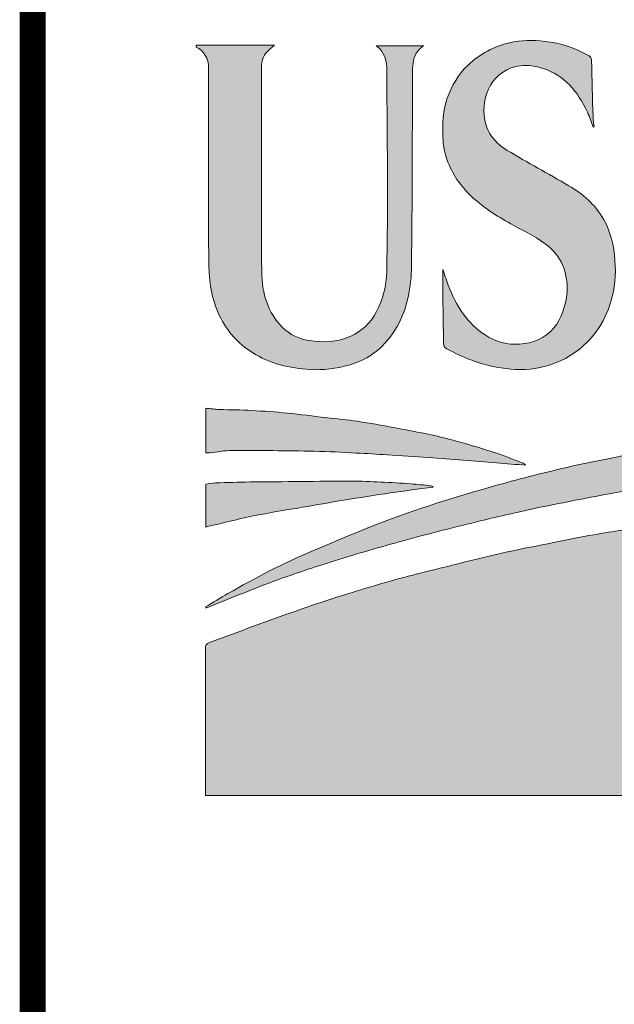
# Paper-space layout 'C6.0 DETAILS' of a CAD drawing. Header units: feet. Extents: x -24 to 101, y -3 to 30.
# Tile 24 of 29: x 37.98 to 38.897, y 27.471 to 28.99. Entities that reach past the tile are written whole.
import ezdxf
from ezdxf.enums import TextEntityAlignment as Align

# ---------------------------------------------------------------- set-up
doc = ezdxf.new("R2010")
doc.units = ezdxf.units.FT
doc.header["$MEASUREMENT"] = 0
for name, color, linetype in [('G-BRDR', 7, 'Continuous'), ('G-BRDR-LINE-ST04', 64, 'Continuous'), ('G-BRDR-TEXT-ST01', 64, 'Continuous'), ('G-TEXT-ST02', 2, 'Continuous')]:
    doc.layers.add(name, color=color, linetype=linetype)
doc.styles.add('Arial Narrow Tlblk', font='ARIALN.TTF')
doc.styles.get("Standard").update_dxf_attribs({"font": 'arial.ttf'})

# ---------------------------------------------------------------- blocks, each defined once
blk = doc.blocks.new('USDA')
at = {"lineweight": 0}
h = blk.add_hatch(color=256, dxfattribs=at)
edge = h.paths.add_edge_path()
edge.add_spline(control_points=[(-0.0144, 1.1575), (0.0253, 1.1575), (0.065, 1.1575), (0.1062, 1.1575), (0.1016, 1.1533), (0.0979, 1.1503), (0.0947, 1.1469), (0.089, 1.1406), (0.0863, 1.1331), (0.0863, 1.1236), (0.0865, 1.0183), (0.0859, 0.913), (0.0867, 0.8077), (0.087, 0.7748), (0.0962, 0.7445), (0.1188, 0.7222), (0.1304, 0.7108), (0.1443, 0.7043), (0.1593, 0.702), (0.1812, 0.6986), (0.2029, 0.6989), (0.224, 0.7086), (0.2409, 0.7163), (0.2545, 0.7284), (0.2639, 0.7465), (0.2737, 0.7654), (0.2792, 0.786), (0.2795, 0.8081), (0.2802, 0.8493), (0.2808, 0.8904), (0.2807, 0.9315), (0.2806, 0.9932), (0.2798, 1.0548), (0.2797, 1.1165), (0.2797, 1.1332), (0.2765, 1.1473), (0.263, 1.1567), (0.2872, 1.1567), (0.3114, 1.1567), (0.3368, 1.1567), (0.3341, 1.1546), (0.332, 1.1532), (0.3302, 1.1514), (0.322, 1.1437), (0.3198, 1.133), (0.3192, 1.1215), (0.319, 1.1171), (0.3192, 1.1126), (0.3192, 1.1082), (0.3188, 1.0111), (0.3189, 0.9141), (0.3177, 0.817), (0.3174, 0.7842), (0.3114, 0.7522), (0.2956, 0.7238), (0.2779, 0.6919), (0.2525, 0.673), (0.2213, 0.6641), (0.2016, 0.6584), (0.1816, 0.656), (0.1614, 0.6572), (0.13, 0.6591), (0.0995, 0.6658), (0.0716, 0.6838), (0.0506, 0.6973), (0.0335, 0.7155), (0.0218, 0.7401), (0.0126, 0.7594), (0.0075, 0.78), (0.006, 0.8019), (0.0053, 0.8127), (0.0049, 0.8236), (0.0049, 0.8344), (0.0048, 0.9304), (0.0048, 1.0264), (0.0048, 1.1224), (0.0048, 1.1367), (-0.0025, 1.149), (-0.0144, 1.1547), (-0.0144, 1.1557), (-0.0144, 1.1566), (-0.0144, 1.1575)], knot_values=[0, 0, 0, 0, 1, 1, 1, 2, 2, 2, 3, 3, 3, 4, 4, 4, 5, 5, 5, 6, 6, 6, 7, 7, 7, 8, 8, 8, 9, 9, 9, 10, 10, 10, 11, 11, 11, 12, 12, 12, 13, 13, 13, 14, 14, 14, 15, 15, 15, 16, 16, 16, 17, 17, 17, 18, 18, 18, 19, 19, 19, 20, 20, 20, 21, 21, 21, 22, 22, 22, 23, 23, 23, 24, 24, 24, 25, 25, 25, 26, 26, 26, 27, 27, 27, 27], degree=3, periodic=0)
h = blk.add_hatch(color=256, dxfattribs=at)
edge = h.paths.add_edge_path()
edge.add_spline(control_points=[(0.5977, 1.0312), (0.5948, 1.0388), (0.5925, 1.0468), (0.5891, 1.0541), (0.5739, 1.0869), (0.5524, 1.1116), (0.5209, 1.1215), (0.4973, 1.129), (0.4735, 1.129), (0.4525, 1.1113), (0.4384, 1.0994), (0.431, 1.0825), (0.4296, 1.0622), (0.4273, 1.0297), (0.4427, 1.0091), (0.4653, 0.9953), (0.4965, 0.9762), (0.5287, 0.9593), (0.5602, 0.9408), (0.5813, 0.9283), (0.6004, 0.9125), (0.6138, 0.8891), (0.6248, 0.8699), (0.6296, 0.8484), (0.6314, 0.8254), (0.6332, 0.8035), (0.6312, 0.7825), (0.6252, 0.7619), (0.6152, 0.7277), (0.5958, 0.7024), (0.5697, 0.6835), (0.5507, 0.6698), (0.5298, 0.6623), (0.508, 0.6587), (0.4881, 0.6554), (0.4683, 0.6574), (0.4484, 0.661), (0.4216, 0.6658), (0.3965, 0.6761), (0.372, 0.689), (0.368, 0.6912), (0.3672, 0.6939), (0.3671, 0.6986), (0.3669, 0.7211), (0.3663, 0.7436), (0.366, 0.7661), (0.3658, 0.7818), (0.366, 0.7976), (0.366, 0.8116), (0.3683, 0.8047), (0.3711, 0.7958), (0.3744, 0.7871), (0.3866, 0.7548), (0.4043, 0.7281), (0.4312, 0.7105), (0.4478, 0.6997), (0.4656, 0.6949), (0.4844, 0.6963), (0.5045, 0.6979), (0.5231, 0.7045), (0.5375, 0.722), (0.549, 0.736), (0.5546, 0.7531), (0.557, 0.7722), (0.5589, 0.7869), (0.5567, 0.8004), (0.5525, 0.8138), (0.5482, 0.8274), (0.54, 0.8373), (0.5303, 0.8458), (0.5134, 0.8606), (0.4937, 0.8693), (0.4747, 0.8797), (0.4528, 0.8918), (0.4313, 0.9049), (0.4119, 0.9226), (0.3957, 0.9375), (0.3826, 0.955), (0.3739, 0.9769), (0.369, 0.9893), (0.3665, 1.0024), (0.366, 1.016), (0.3654, 1.0363), (0.366, 1.0564), (0.3728, 1.0756), (0.3799, 1.0955), (0.3899, 1.1124), (0.4043, 1.1262), (0.4233, 1.1446), (0.4452, 1.1556), (0.469, 1.1614), (0.4869, 1.1657), (0.5052, 1.1655), (0.5235, 1.1633), (0.5473, 1.1604), (0.5701, 1.1538), (0.5914, 1.1409), (0.5943, 1.1392), (0.5952, 1.1374), (0.5953, 1.1337), (0.5959, 1.1048), (0.5967, 1.0758), (0.5977, 1.0469), (0.5978, 1.0417), (0.5986, 1.0365), (0.5992, 1.0314), (0.5987, 1.0313), (0.5982, 1.0312), (0.5977, 1.0312)], knot_values=[0, 0, 0, 0, 1, 1, 1, 2, 2, 2, 3, 3, 3, 4, 4, 4, 5, 5, 5, 6, 6, 6, 7, 7, 7, 8, 8, 8, 9, 9, 9, 10, 10, 10, 11, 11, 11, 12, 12, 12, 13, 13, 13, 14, 14, 14, 15, 15, 15, 16, 16, 16, 17, 17, 17, 18, 18, 18, 19, 19, 19, 20, 20, 20, 21, 21, 21, 22, 22, 22, 23, 23, 23, 24, 24, 24, 25, 25, 25, 26, 26, 26, 27, 27, 27, 28, 28, 28, 29, 29, 29, 30, 30, 30, 31, 31, 31, 32, 32, 32, 33, 33, 33, 34, 34, 34, 35, 35, 35, 36, 36, 36, 36], degree=3, periodic=0)
h = blk.add_hatch(color=256, dxfattribs=at)
edge = h.paths.add_edge_path()
edge.add_spline(control_points=[(0.0001, 0.2911), (0.0116, 0.2979), (0.0229, 0.3051), (0.0346, 0.3116), (0.0765, 0.3353), (0.1188, 0.3579), (0.1627, 0.3763), (0.1961, 0.3904), (0.2294, 0.4048), (0.2631, 0.418), (0.3248, 0.4422), (0.3877, 0.4613), (0.4509, 0.4791), (0.4875, 0.4895), (0.5245, 0.4985), (0.5614, 0.5072), (0.5887, 0.5136), (0.6162, 0.5186), (0.6436, 0.5243), (0.6615, 0.528), (0.6794, 0.5319), (0.6974, 0.5353), (0.7148, 0.5385), (0.7324, 0.5409), (0.7498, 0.5438), (0.7656, 0.5465), (0.7812, 0.5496), (0.797, 0.552), (0.8114, 0.5543), (0.8259, 0.5558), (0.8404, 0.5578), (0.856, 0.56), (0.8716, 0.5626), (0.8872, 0.5647), (0.9005, 0.5664), (0.9139, 0.5675), (0.9273, 0.569), (0.942, 0.5707), (0.9566, 0.5728), (0.9713, 0.5745), (0.9823, 0.5757), (0.9934, 0.5763), (1.0044, 0.5774), (1.0225, 0.5791), (1.0406, 0.5811), (1.0587, 0.5829), (1.0648, 0.5835), (1.0709, 0.584), (1.0771, 0.5843), (1.0935, 0.5853), (1.1099, 0.5862), (1.1264, 0.5872), (1.1504, 0.5885), (1.1743, 0.59), (1.1983, 0.5913), (1.2179, 0.5924), (1.2376, 0.5934), (1.2572, 0.5941), (1.2759, 0.5948), (1.2947, 0.5954), (1.3134, 0.5955), (1.3545, 0.5957), (1.3956, 0.5956), (1.4371, 0.5956), (1.4371, 0.5728), (1.4371, 0.549), (1.4371, 0.5239), (1.4299, 0.5243), (1.4227, 0.5248), (1.4154, 0.5253), (1.4136, 0.5254), (1.4118, 0.5256), (1.4101, 0.5256), (1.3465, 0.5256), (1.2829, 0.5257), (1.2193, 0.5256), (1.2035, 0.5255), (1.1878, 0.5248), (1.1721, 0.5242), (1.1612, 0.5238), (1.1503, 0.5234), (1.1393, 0.5228), (1.1205, 0.5219), (1.1016, 0.5211), (1.0828, 0.52), (1.0688, 0.5192), (1.0547, 0.5182), (1.0407, 0.5172), (1.0219, 0.5159), (1.0031, 0.5145), (0.9844, 0.513), (0.9688, 0.5118), (0.9532, 0.5103), (0.9377, 0.5088), (0.9192, 0.5071), (0.9007, 0.5053), (0.8822, 0.5032), (0.8626, 0.5011), (0.843, 0.4988), (0.8234, 0.4962), (0.8043, 0.4937), (0.7852, 0.4906), (0.7661, 0.488), (0.7485, 0.4855), (0.7309, 0.4835), (0.7133, 0.4808), (0.6976, 0.4784), (0.6819, 0.4753), (0.6662, 0.4727), (0.6518, 0.4702), (0.6374, 0.4681), (0.623, 0.4655), (0.6039, 0.462), (0.5847, 0.4583), (0.5656, 0.4545), (0.5467, 0.4508), (0.5277, 0.4473), (0.5089, 0.4431), (0.4785, 0.4364), (0.4481, 0.4297), (0.4179, 0.4222), (0.3782, 0.4124), (0.3385, 0.4023), (0.2989, 0.3914), (0.2632, 0.3816), (0.2276, 0.371), (0.1921, 0.3599), (0.1622, 0.3505), (0.1323, 0.3405), (0.1028, 0.3296), (0.0689, 0.317), (0.0355, 0.303), (0.0019, 0.2897), (0.0015, 0.2896), (0.0011, 0.2897), (0.0007, 0.2898), (0.0005, 0.2902), (0.0003, 0.2906), (0.0001, 0.2911)], knot_values=[0, 0, 0, 0, 1, 1, 1, 2, 2, 2, 3, 3, 3, 4, 4, 4, 5, 5, 5, 6, 6, 6, 7, 7, 7, 8, 8, 8, 9, 9, 9, 10, 10, 10, 11, 11, 11, 12, 12, 12, 13, 13, 13, 14, 14, 14, 15, 15, 15, 16, 16, 16, 17, 17, 17, 18, 18, 18, 19, 19, 19, 20, 20, 20, 21, 21, 21, 22, 22, 22, 23, 23, 23, 24, 24, 24, 25, 25, 25, 26, 26, 26, 27, 27, 27, 28, 28, 28, 29, 29, 29, 30, 30, 30, 31, 31, 31, 32, 32, 32, 33, 33, 33, 34, 34, 34, 35, 35, 35, 36, 36, 36, 37, 37, 37, 38, 38, 38, 39, 39, 39, 40, 40, 40, 41, 41, 41, 42, 42, 42, 43, 43, 43, 44, 44, 44, 45, 45, 45, 46, 46, 46, 46], degree=3, periodic=0)
h = blk.add_hatch(color=256, dxfattribs=at)
edge = h.paths.add_edge_path()
edge.add_spline(control_points=[(0.0003, 0.5285), (0.0003, 0.5517), (0.0003, 0.5739), (0.0003, 0.5974), (0.0076, 0.5967), (0.0147, 0.5959), (0.0217, 0.5956), (0.0382, 0.595), (0.0548, 0.5949), (0.0713, 0.594), (0.0896, 0.593), (0.108, 0.5917), (0.1263, 0.5899), (0.1462, 0.5879), (0.1659, 0.5853), (0.1858, 0.583), (0.202, 0.5811), (0.2183, 0.5797), (0.2346, 0.5773), (0.2532, 0.5745), (0.2719, 0.5712), (0.2904, 0.5676), (0.3161, 0.5627), (0.3419, 0.5582), (0.3674, 0.5519), (0.393, 0.5456), (0.4183, 0.5378), (0.4435, 0.5298), (0.4588, 0.525), (0.4737, 0.5187), (0.4887, 0.5131), (0.4905, 0.5124), (0.4922, 0.5114), (0.4937, 0.5096), (0.4788, 0.5108), (0.4639, 0.5119), (0.449, 0.5131), (0.4318, 0.5144), (0.4146, 0.5159), (0.3975, 0.5173), (0.3795, 0.5187), (0.3616, 0.5202), (0.3436, 0.5214), (0.3224, 0.5229), (0.3013, 0.5243), (0.2801, 0.5256), (0.2643, 0.5266), (0.2484, 0.5276), (0.2326, 0.5284), (0.211, 0.5295), (0.1893, 0.5307), (0.1677, 0.5311), (0.1254, 0.5319), (0.083, 0.5325), (0.0407, 0.5324), (0.0294, 0.5324), (0.018, 0.5298), (0.0066, 0.5285), (0.0047, 0.5283), (0.0027, 0.5285), (0.0003, 0.5285)], knot_values=[0, 0, 0, 0, 1, 1, 1, 2, 2, 2, 3, 3, 3, 4, 4, 4, 5, 5, 5, 6, 6, 6, 7, 7, 7, 8, 8, 8, 9, 9, 9, 10, 10, 10, 11, 11, 11, 12, 12, 12, 13, 13, 13, 14, 14, 14, 15, 15, 15, 16, 16, 16, 17, 17, 17, 18, 18, 18, 19, 19, 19, 20, 20, 20, 20], degree=3, periodic=0)
h = blk.add_hatch(color=256, dxfattribs=at)
edge = h.paths.add_edge_path()
edge.add_spline(control_points=[(0, 0), (0, 0.0752), (0.0001, 0.1505), (-0.0001, 0.2258), (-0.0002, 0.2317), (0.0015, 0.2346), (0.006, 0.2362), (0.059, 0.2554), (0.1117, 0.2753), (0.1649, 0.2935), (0.2046, 0.3071), (0.2447, 0.3193), (0.2849, 0.3307), (0.3219, 0.3412), (0.3593, 0.3499), (0.3965, 0.3593), (0.4195, 0.365), (0.4424, 0.3708), (0.4655, 0.3758), (0.4891, 0.381), (0.5129, 0.3853), (0.5367, 0.3901), (0.5574, 0.3942), (0.578, 0.3986), (0.5987, 0.4024), (0.6136, 0.4052), (0.6286, 0.4071), (0.6436, 0.4096), (0.6562, 0.4118), (0.6688, 0.4144), (0.6814, 0.4164), (0.695, 0.4186), (0.7087, 0.4202), (0.7224, 0.4222), (0.7372, 0.4244), (0.752, 0.427), (0.7668, 0.429), (0.7789, 0.4307), (0.7911, 0.4318), (0.8032, 0.4334), (0.8163, 0.4351), (0.8294, 0.4371), (0.8425, 0.4388), (0.8515, 0.44), (0.8606, 0.4408), (0.8696, 0.4418), (0.8859, 0.4436), (0.9022, 0.4455), (0.9185, 0.4473), (0.9291, 0.4484), (0.9397, 0.4492), (0.9504, 0.4501), (0.9703, 0.452), (0.9901, 0.4539), (1.01, 0.4557), (1.0159, 0.4562), (1.0219, 0.4568), (1.0278, 0.4571), (1.0444, 0.4581), (1.0611, 0.459), (1.0777, 0.4599), (1.0936, 0.4609), (1.1094, 0.4619), (1.1252, 0.4627), (1.1429, 0.4637), (1.1605, 0.4648), (1.1782, 0.4655), (1.2046, 0.4666), (1.2311, 0.4675), (1.2575, 0.4683), (1.2754, 0.4689), (1.2934, 0.4693), (1.3113, 0.4697), (1.3374, 0.4702), (1.3635, 0.4708), (1.3896, 0.4711), (1.4053, 0.4713), (1.421, 0.4711), (1.4376, 0.4711), (1.4376, 0.3129), (1.4376, 0.1565), (1.4376, 0), (0.9584, 0), (0.4792, 0), (0, 0)], knot_values=[0, 0, 0, 0, 1, 1, 1, 2, 2, 2, 3, 3, 3, 4, 4, 4, 5, 5, 5, 6, 6, 6, 7, 7, 7, 8, 8, 8, 9, 9, 9, 10, 10, 10, 11, 11, 11, 12, 12, 12, 13, 13, 13, 14, 14, 14, 15, 15, 15, 16, 16, 16, 17, 17, 17, 18, 18, 18, 19, 19, 19, 20, 20, 20, 21, 21, 21, 22, 22, 22, 23, 23, 23, 24, 24, 24, 25, 25, 25, 26, 26, 26, 27, 27, 27, 28, 28, 28, 28], degree=3, periodic=0)
h = blk.add_hatch(color=256, dxfattribs=at)
edge = h.paths.add_edge_path()
edge.add_spline(control_points=[(0.3513, 0.4759), (0.3282, 0.4728), (0.3067, 0.47), (0.2853, 0.4669), (0.2613, 0.4633), (0.2374, 0.4596), (0.2135, 0.4557), (0.1921, 0.4522), (0.1708, 0.4483), (0.1495, 0.4446), (0.125, 0.4404), (0.1005, 0.4367), (0.0762, 0.4318), (0.0509, 0.4266), (0.0257, 0.4201), (0.0004, 0.4142), (0.0004, 0.4352), (0.0004, 0.4577), (0.0004, 0.4802), (0.0055, 0.4809), (0.0105, 0.482), (0.0156, 0.4822), (0.0333, 0.4829), (0.051, 0.4835), (0.0687, 0.4837), (0.1208, 0.4842), (0.1729, 0.4848), (0.225, 0.485), (0.2401, 0.4851), (0.2552, 0.4843), (0.2703, 0.4836), (0.2858, 0.4829), (0.3012, 0.4819), (0.3166, 0.4809), (0.3269, 0.4801), (0.3371, 0.479), (0.3473, 0.478), (0.3482, 0.4779), (0.349, 0.4772), (0.3513, 0.4759)], knot_values=[0, 0, 0, 0, 1, 1, 1, 2, 2, 2, 3, 3, 3, 4, 4, 4, 5, 5, 5, 6, 6, 6, 7, 7, 7, 8, 8, 8, 9, 9, 9, 10, 10, 10, 11, 11, 11, 12, 12, 12, 13, 13, 13, 13], degree=3, periodic=0)
for points, knots in [([(-0.0144, 1.1575), (0.0253, 1.1575), (0.065, 1.1575), (0.1062, 1.1575), (0.1016, 1.1533), (0.0979, 1.1503), (0.0947, 1.1469), (0.089, 1.1406), (0.0863, 1.1331), (0.0863, 1.1236), (0.0865, 1.0183), (0.0859, 0.913), (0.0867, 0.8077), (0.087, 0.7748), (0.0962, 0.7445), (0.1188, 0.7222), (0.1304, 0.7108), (0.1443, 0.7043), (0.1593, 0.702), (0.1812, 0.6986), (0.2029, 0.6989), (0.224, 0.7086), (0.2409, 0.7163), (0.2545, 0.7284), (0.2639, 0.7465), (0.2737, 0.7654), (0.2792, 0.786), (0.2795, 0.8081), (0.2802, 0.8493), (0.2808, 0.8904), (0.2807, 0.9315), (0.2806, 0.9932), (0.2798, 1.0548), (0.2797, 1.1165), (0.2797, 1.1332), (0.2765, 1.1473), (0.263, 1.1567), (0.2872, 1.1567), (0.3114, 1.1567), (0.3368, 1.1567), (0.3341, 1.1546), (0.332, 1.1532), (0.3302, 1.1514), (0.322, 1.1437), (0.3198, 1.133), (0.3192, 1.1215), (0.319, 1.1171), (0.3192, 1.1126), (0.3192, 1.1082), (0.3188, 1.0111), (0.3189, 0.9141), (0.3177, 0.817), (0.3174, 0.7842), (0.3114, 0.7522), (0.2956, 0.7238), (0.2779, 0.6919), (0.2525, 0.673), (0.2213, 0.6641), (0.2016, 0.6584), (0.1816, 0.656), (0.1614, 0.6572), (0.13, 0.6591), (0.0995, 0.6658), (0.0716, 0.6838), (0.0506, 0.6973), (0.0335, 0.7155), (0.0218, 0.7401), (0.0126, 0.7594), (0.0075, 0.78), (0.006, 0.8019), (0.0053, 0.8127), (0.0049, 0.8236), (0.0049, 0.8344), (0.0048, 0.9304), (0.0048, 1.0264), (0.0048, 1.1224), (0.0048, 1.1367), (-0.0025, 1.149), (-0.0144, 1.1547), (-0.0144, 1.1557), (-0.0144, 1.1566), (-0.0144, 1.1575)], [0, 0, 0, 0, 1, 1, 1, 2, 2, 2, 3, 3, 3, 4, 4, 4, 5, 5, 5, 6, 6, 6, 7, 7, 7, 8, 8, 8, 9, 9, 9, 10, 10, 10, 11, 11, 11, 12, 12, 12, 13, 13, 13, 14, 14, 14, 15, 15, 15, 16, 16, 16, 17, 17, 17, 18, 18, 18, 19, 19, 19, 20, 20, 20, 21, 21, 21, 22, 22, 22, 23, 23, 23, 24, 24, 24, 25, 25, 25, 26, 26, 26, 27, 27, 27, 27]), ([(0.5977, 1.0312), (0.5982, 1.0312), (0.5987, 1.0313), (0.5992, 1.0314), (0.5986, 1.0365), (0.5978, 1.0417), (0.5977, 1.0469), (0.5967, 1.0758), (0.5959, 1.1048), (0.5953, 1.1337), (0.5952, 1.1374), (0.5943, 1.1392), (0.5914, 1.1409), (0.5701, 1.1538), (0.5473, 1.1604), (0.5235, 1.1633), (0.5052, 1.1655), (0.4869, 1.1657), (0.469, 1.1614), (0.4452, 1.1556), (0.4233, 1.1446), (0.4043, 1.1262), (0.3899, 1.1124), (0.3799, 1.0955), (0.3728, 1.0756), (0.366, 1.0564), (0.3654, 1.0363), (0.366, 1.016), (0.3665, 1.0024), (0.369, 0.9893), (0.3739, 0.9769), (0.3826, 0.955), (0.3957, 0.9375), (0.4119, 0.9226), (0.4313, 0.9049), (0.4528, 0.8918), (0.4747, 0.8797), (0.4937, 0.8693), (0.5134, 0.8606), (0.5303, 0.8458), (0.54, 0.8373), (0.5482, 0.8274), (0.5525, 0.8138), (0.5567, 0.8004), (0.5589, 0.7869), (0.557, 0.7722), (0.5546, 0.7531), (0.549, 0.736), (0.5375, 0.722), (0.5231, 0.7045), (0.5045, 0.6979), (0.4844, 0.6963), (0.4656, 0.6949), (0.4478, 0.6997), (0.4312, 0.7105), (0.4043, 0.7281), (0.3866, 0.7548), (0.3744, 0.7871), (0.3711, 0.7958), (0.3683, 0.8047), (0.366, 0.8116), (0.366, 0.7976), (0.3658, 0.7818), (0.366, 0.7661), (0.3663, 0.7436), (0.3669, 0.7211), (0.3671, 0.6986), (0.3672, 0.6939), (0.368, 0.6912), (0.372, 0.689), (0.3965, 0.6761), (0.4216, 0.6658), (0.4484, 0.661), (0.4683, 0.6574), (0.4881, 0.6554), (0.508, 0.6587), (0.5298, 0.6623), (0.5507, 0.6698), (0.5697, 0.6835), (0.5958, 0.7024), (0.6152, 0.7277), (0.6252, 0.7619), (0.6312, 0.7825), (0.6332, 0.8035), (0.6314, 0.8254), (0.6296, 0.8484), (0.6248, 0.8699), (0.6138, 0.8891), (0.6004, 0.9125), (0.5813, 0.9283), (0.5602, 0.9408), (0.5287, 0.9593), (0.4965, 0.9762), (0.4653, 0.9953), (0.4427, 1.0091), (0.4273, 1.0297), (0.4296, 1.0622), (0.431, 1.0825), (0.4384, 1.0994), (0.4525, 1.1113), (0.4735, 1.129), (0.4973, 1.129), (0.5209, 1.1215), (0.5524, 1.1116), (0.5739, 1.0869), (0.5891, 1.0541), (0.5925, 1.0468), (0.5948, 1.0388), (0.5977, 1.0312)], [0, 0, 0, 0, 1, 1, 1, 2, 2, 2, 3, 3, 3, 4, 4, 4, 5, 5, 5, 6, 6, 6, 7, 7, 7, 8, 8, 8, 9, 9, 9, 10, 10, 10, 11, 11, 11, 12, 12, 12, 13, 13, 13, 14, 14, 14, 15, 15, 15, 16, 16, 16, 17, 17, 17, 18, 18, 18, 19, 19, 19, 20, 20, 20, 21, 21, 21, 22, 22, 22, 23, 23, 23, 24, 24, 24, 25, 25, 25, 26, 26, 26, 27, 27, 27, 28, 28, 28, 29, 29, 29, 30, 30, 30, 31, 31, 31, 32, 32, 32, 33, 33, 33, 34, 34, 34, 35, 35, 35, 36, 36, 36, 36]), ([(0.5977, 1.0312), (0.5948, 1.0388), (0.5925, 1.0468), (0.5891, 1.0541), (0.5739, 1.0869), (0.5524, 1.1116), (0.5209, 1.1215), (0.4973, 1.129), (0.4735, 1.129), (0.4525, 1.1113), (0.4384, 1.0994), (0.431, 1.0825), (0.4296, 1.0622), (0.4273, 1.0297), (0.4427, 1.0091), (0.4653, 0.9953), (0.4965, 0.9762), (0.5287, 0.9593), (0.5602, 0.9408), (0.5813, 0.9283), (0.6004, 0.9125), (0.6138, 0.8891), (0.6248, 0.8699), (0.6296, 0.8484), (0.6314, 0.8254), (0.6332, 0.8035), (0.6312, 0.7825), (0.6252, 0.7619), (0.6152, 0.7277), (0.5958, 0.7024), (0.5697, 0.6835), (0.5507, 0.6698), (0.5298, 0.6623), (0.508, 0.6587), (0.4881, 0.6554), (0.4683, 0.6574), (0.4484, 0.661), (0.4216, 0.6658), (0.3965, 0.6761), (0.372, 0.689), (0.368, 0.6912), (0.3672, 0.6939), (0.3671, 0.6986), (0.3669, 0.7211), (0.3663, 0.7436), (0.366, 0.7661), (0.3658, 0.7818), (0.366, 0.7976), (0.366, 0.8116), (0.3683, 0.8047), (0.3711, 0.7958), (0.3744, 0.7871), (0.3866, 0.7548), (0.4043, 0.7281), (0.4312, 0.7105), (0.4478, 0.6997), (0.4656, 0.6949), (0.4844, 0.6963), (0.5045, 0.6979), (0.5231, 0.7045), (0.5375, 0.722), (0.549, 0.736), (0.5546, 0.7531), (0.557, 0.7722), (0.5589, 0.7869), (0.5567, 0.8004), (0.5525, 0.8138), (0.5482, 0.8274), (0.54, 0.8373), (0.5303, 0.8458), (0.5134, 0.8606), (0.4937, 0.8693), (0.4747, 0.8797), (0.4528, 0.8918), (0.4313, 0.9049), (0.4119, 0.9226), (0.3957, 0.9375), (0.3826, 0.955), (0.3739, 0.9769), (0.369, 0.9893), (0.3665, 1.0024), (0.366, 1.016), (0.3654, 1.0363), (0.366, 1.0564), (0.3728, 1.0756), (0.3799, 1.0955), (0.3899, 1.1124), (0.4043, 1.1262), (0.4233, 1.1446), (0.4452, 1.1556), (0.469, 1.1614), (0.4869, 1.1657), (0.5052, 1.1655), (0.5235, 1.1633), (0.5473, 1.1604), (0.5701, 1.1538), (0.5914, 1.1409), (0.5943, 1.1392), (0.5952, 1.1374), (0.5953, 1.1337), (0.5959, 1.1048), (0.5967, 1.0758), (0.5977, 1.0469), (0.5978, 1.0417), (0.5986, 1.0365), (0.5992, 1.0314), (0.5987, 1.0313), (0.5982, 1.0312), (0.5977, 1.0312)], [0, 0, 0, 0, 1, 1, 1, 2, 2, 2, 3, 3, 3, 4, 4, 4, 5, 5, 5, 6, 6, 6, 7, 7, 7, 8, 8, 8, 9, 9, 9, 10, 10, 10, 11, 11, 11, 12, 12, 12, 13, 13, 13, 14, 14, 14, 15, 15, 15, 16, 16, 16, 17, 17, 17, 18, 18, 18, 19, 19, 19, 20, 20, 20, 21, 21, 21, 22, 22, 22, 23, 23, 23, 24, 24, 24, 25, 25, 25, 26, 26, 26, 27, 27, 27, 28, 28, 28, 29, 29, 29, 30, 30, 30, 31, 31, 31, 32, 32, 32, 33, 33, 33, 34, 34, 34, 35, 35, 35, 36, 36, 36, 36]), ([(0.0001, 0.2911), (0.0003, 0.2906), (0.0005, 0.2902), (0.0007, 0.2898), (0.0011, 0.2897), (0.0015, 0.2896), (0.0019, 0.2897), (0.0355, 0.303), (0.0689, 0.317), (0.1028, 0.3296), (0.1323, 0.3405), (0.1622, 0.3505), (0.1921, 0.3599), (0.2276, 0.371), (0.2632, 0.3816), (0.2989, 0.3914), (0.3385, 0.4023), (0.3782, 0.4124), (0.4179, 0.4222), (0.4481, 0.4297), (0.4785, 0.4364), (0.5089, 0.4431), (0.5277, 0.4473), (0.5467, 0.4508), (0.5656, 0.4545), (0.5847, 0.4583), (0.6039, 0.462), (0.623, 0.4655), (0.6374, 0.4681), (0.6518, 0.4702), (0.6662, 0.4727), (0.6819, 0.4753), (0.6976, 0.4784), (0.7133, 0.4808), (0.7309, 0.4835), (0.7485, 0.4855), (0.7661, 0.488), (0.7852, 0.4906), (0.8043, 0.4937), (0.8234, 0.4962), (0.843, 0.4988), (0.8626, 0.5011), (0.8822, 0.5032), (0.9007, 0.5053), (0.9192, 0.5071), (0.9377, 0.5088), (0.9532, 0.5103), (0.9688, 0.5118), (0.9844, 0.513), (1.0031, 0.5145), (1.0219, 0.5159), (1.0407, 0.5172), (1.0547, 0.5182), (1.0688, 0.5192), (1.0828, 0.52), (1.1016, 0.5211), (1.1205, 0.5219), (1.1393, 0.5228), (1.1503, 0.5234), (1.1612, 0.5238), (1.1721, 0.5242), (1.1878, 0.5248), (1.2035, 0.5255), (1.2193, 0.5256), (1.2829, 0.5257), (1.3465, 0.5256), (1.4101, 0.5256), (1.4118, 0.5256), (1.4136, 0.5254), (1.4154, 0.5253), (1.4227, 0.5248), (1.4299, 0.5243), (1.4371, 0.5239), (1.4371, 0.549), (1.4371, 0.5728), (1.4371, 0.5956), (1.3956, 0.5956), (1.3545, 0.5957), (1.3134, 0.5955), (1.2947, 0.5954), (1.2759, 0.5948), (1.2572, 0.5941), (1.2376, 0.5934), (1.2179, 0.5924), (1.1983, 0.5913), (1.1743, 0.59), (1.1504, 0.5885), (1.1264, 0.5872), (1.1099, 0.5862), (1.0935, 0.5853), (1.0771, 0.5843), (1.0709, 0.584), (1.0648, 0.5835), (1.0587, 0.5829), (1.0406, 0.5811), (1.0225, 0.5791), (1.0044, 0.5774), (0.9934, 0.5763), (0.9823, 0.5757), (0.9713, 0.5745), (0.9566, 0.5728), (0.942, 0.5707), (0.9273, 0.569), (0.9139, 0.5675), (0.9005, 0.5664), (0.8872, 0.5647), (0.8716, 0.5626), (0.856, 0.56), (0.8404, 0.5578), (0.8259, 0.5558), (0.8114, 0.5543), (0.797, 0.552), (0.7812, 0.5496), (0.7656, 0.5465), (0.7498, 0.5438), (0.7324, 0.5409), (0.7148, 0.5385), (0.6974, 0.5353), (0.6794, 0.5319), (0.6615, 0.528), (0.6436, 0.5243), (0.6162, 0.5186), (0.5887, 0.5136), (0.5614, 0.5072), (0.5245, 0.4985), (0.4875, 0.4895), (0.4509, 0.4791), (0.3877, 0.4613), (0.3248, 0.4422), (0.2631, 0.418), (0.2294, 0.4048), (0.1961, 0.3904), (0.1627, 0.3763), (0.1188, 0.3579), (0.0765, 0.3353), (0.0346, 0.3116), (0.0229, 0.3051), (0.0116, 0.2979), (0.0001, 0.2911)], [0, 0, 0, 0, 1, 1, 1, 2, 2, 2, 3, 3, 3, 4, 4, 4, 5, 5, 5, 6, 6, 6, 7, 7, 7, 8, 8, 8, 9, 9, 9, 10, 10, 10, 11, 11, 11, 12, 12, 12, 13, 13, 13, 14, 14, 14, 15, 15, 15, 16, 16, 16, 17, 17, 17, 18, 18, 18, 19, 19, 19, 20, 20, 20, 21, 21, 21, 22, 22, 22, 23, 23, 23, 24, 24, 24, 25, 25, 25, 26, 26, 26, 27, 27, 27, 28, 28, 28, 29, 29, 29, 30, 30, 30, 31, 31, 31, 32, 32, 32, 33, 33, 33, 34, 34, 34, 35, 35, 35, 36, 36, 36, 37, 37, 37, 38, 38, 38, 39, 39, 39, 40, 40, 40, 41, 41, 41, 42, 42, 42, 43, 43, 43, 44, 44, 44, 45, 45, 45, 46, 46, 46, 46]), ([(0.0001, 0.2911), (0.0116, 0.2979), (0.0229, 0.3051), (0.0346, 0.3116), (0.0765, 0.3353), (0.1188, 0.3579), (0.1627, 0.3763), (0.1961, 0.3904), (0.2294, 0.4048), (0.2631, 0.418), (0.3248, 0.4422), (0.3877, 0.4613), (0.4509, 0.4791), (0.4875, 0.4895), (0.5245, 0.4985), (0.5614, 0.5072), (0.5887, 0.5136), (0.6162, 0.5186), (0.6436, 0.5243), (0.6615, 0.528), (0.6794, 0.5319), (0.6974, 0.5353), (0.7148, 0.5385), (0.7324, 0.5409), (0.7498, 0.5438), (0.7656, 0.5465), (0.7812, 0.5496), (0.797, 0.552), (0.8114, 0.5543), (0.8259, 0.5558), (0.8404, 0.5578), (0.856, 0.56), (0.8716, 0.5626), (0.8872, 0.5647), (0.9005, 0.5664), (0.9139, 0.5675), (0.9273, 0.569), (0.942, 0.5707), (0.9566, 0.5728), (0.9713, 0.5745), (0.9823, 0.5757), (0.9934, 0.5763), (1.0044, 0.5774), (1.0225, 0.5791), (1.0406, 0.5811), (1.0587, 0.5829), (1.0648, 0.5835), (1.0709, 0.584), (1.0771, 0.5843), (1.0935, 0.5853), (1.1099, 0.5862), (1.1264, 0.5872), (1.1504, 0.5885), (1.1743, 0.59), (1.1983, 0.5913), (1.2179, 0.5924), (1.2376, 0.5934), (1.2572, 0.5941), (1.2759, 0.5948), (1.2947, 0.5954), (1.3134, 0.5955), (1.3545, 0.5957), (1.3956, 0.5956), (1.4371, 0.5956), (1.4371, 0.5728), (1.4371, 0.549), (1.4371, 0.5239), (1.4299, 0.5243), (1.4227, 0.5248), (1.4154, 0.5253), (1.4136, 0.5254), (1.4118, 0.5256), (1.4101, 0.5256), (1.3465, 0.5256), (1.2829, 0.5257), (1.2193, 0.5256), (1.2035, 0.5255), (1.1878, 0.5248), (1.1721, 0.5242), (1.1612, 0.5238), (1.1503, 0.5234), (1.1393, 0.5228), (1.1205, 0.5219), (1.1016, 0.5211), (1.0828, 0.52), (1.0688, 0.5192), (1.0547, 0.5182), (1.0407, 0.5172), (1.0219, 0.5159), (1.0031, 0.5145), (0.9844, 0.513), (0.9688, 0.5118), (0.9532, 0.5103), (0.9377, 0.5088), (0.9192, 0.5071), (0.9007, 0.5053), (0.8822, 0.5032), (0.8626, 0.5011), (0.843, 0.4988), (0.8234, 0.4962), (0.8043, 0.4937), (0.7852, 0.4906), (0.7661, 0.488), (0.7485, 0.4855), (0.7309, 0.4835), (0.7133, 0.4808), (0.6976, 0.4784), (0.6819, 0.4753), (0.6662, 0.4727), (0.6518, 0.4702), (0.6374, 0.4681), (0.623, 0.4655), (0.6039, 0.462), (0.5847, 0.4583), (0.5656, 0.4545), (0.5467, 0.4508), (0.5277, 0.4473), (0.5089, 0.4431), (0.4785, 0.4364), (0.4481, 0.4297), (0.4179, 0.4222), (0.3782, 0.4124), (0.3385, 0.4023), (0.2989, 0.3914), (0.2632, 0.3816), (0.2276, 0.371), (0.1921, 0.3599), (0.1622, 0.3505), (0.1323, 0.3405), (0.1028, 0.3296), (0.0689, 0.317), (0.0355, 0.303), (0.0019, 0.2897), (0.0015, 0.2896), (0.0011, 0.2897), (0.0007, 0.2898), (0.0005, 0.2902), (0.0003, 0.2906), (0.0001, 0.2911)], [0, 0, 0, 0, 1, 1, 1, 2, 2, 2, 3, 3, 3, 4, 4, 4, 5, 5, 5, 6, 6, 6, 7, 7, 7, 8, 8, 8, 9, 9, 9, 10, 10, 10, 11, 11, 11, 12, 12, 12, 13, 13, 13, 14, 14, 14, 15, 15, 15, 16, 16, 16, 17, 17, 17, 18, 18, 18, 19, 19, 19, 20, 20, 20, 21, 21, 21, 22, 22, 22, 23, 23, 23, 24, 24, 24, 25, 25, 25, 26, 26, 26, 27, 27, 27, 28, 28, 28, 29, 29, 29, 30, 30, 30, 31, 31, 31, 32, 32, 32, 33, 33, 33, 34, 34, 34, 35, 35, 35, 36, 36, 36, 37, 37, 37, 38, 38, 38, 39, 39, 39, 40, 40, 40, 41, 41, 41, 42, 42, 42, 43, 43, 43, 44, 44, 44, 45, 45, 45, 46, 46, 46, 46]), ([(0.0003, 0.5285), (0.0027, 0.5285), (0.0047, 0.5283), (0.0066, 0.5285), (0.018, 0.5298), (0.0294, 0.5324), (0.0407, 0.5324), (0.083, 0.5325), (0.1254, 0.5319), (0.1677, 0.5311), (0.1893, 0.5307), (0.211, 0.5295), (0.2326, 0.5284), (0.2484, 0.5276), (0.2643, 0.5266), (0.2801, 0.5256), (0.3013, 0.5243), (0.3224, 0.5229), (0.3436, 0.5214), (0.3616, 0.5202), (0.3795, 0.5187), (0.3975, 0.5173), (0.4146, 0.5159), (0.4318, 0.5144), (0.449, 0.5131), (0.4639, 0.5119), (0.4788, 0.5108), (0.4937, 0.5096), (0.4922, 0.5114), (0.4905, 0.5124), (0.4887, 0.5131), (0.4737, 0.5187), (0.4588, 0.525), (0.4435, 0.5298), (0.4183, 0.5378), (0.393, 0.5456), (0.3674, 0.5519), (0.3419, 0.5582), (0.3161, 0.5627), (0.2904, 0.5676), (0.2719, 0.5712), (0.2532, 0.5745), (0.2346, 0.5773), (0.2183, 0.5797), (0.202, 0.5811), (0.1858, 0.583), (0.1659, 0.5853), (0.1462, 0.5879), (0.1263, 0.5899), (0.108, 0.5917), (0.0896, 0.593), (0.0713, 0.594), (0.0548, 0.5949), (0.0382, 0.595), (0.0217, 0.5956), (0.0147, 0.5959), (0.0076, 0.5967), (0.0003, 0.5974), (0.0003, 0.5739), (0.0003, 0.5517), (0.0003, 0.5285)], [0, 0, 0, 0, 1, 1, 1, 2, 2, 2, 3, 3, 3, 4, 4, 4, 5, 5, 5, 6, 6, 6, 7, 7, 7, 8, 8, 8, 9, 9, 9, 10, 10, 10, 11, 11, 11, 12, 12, 12, 13, 13, 13, 14, 14, 14, 15, 15, 15, 16, 16, 16, 17, 17, 17, 18, 18, 18, 19, 19, 19, 20, 20, 20, 20]), ([(0.0003, 0.5285), (0.0003, 0.5517), (0.0003, 0.5739), (0.0003, 0.5974), (0.0076, 0.5967), (0.0147, 0.5959), (0.0217, 0.5956), (0.0382, 0.595), (0.0548, 0.5949), (0.0713, 0.594), (0.0896, 0.593), (0.108, 0.5917), (0.1263, 0.5899), (0.1462, 0.5879), (0.1659, 0.5853), (0.1858, 0.583), (0.202, 0.5811), (0.2183, 0.5797), (0.2346, 0.5773), (0.2532, 0.5745), (0.2719, 0.5712), (0.2904, 0.5676), (0.3161, 0.5627), (0.3419, 0.5582), (0.3674, 0.5519), (0.393, 0.5456), (0.4183, 0.5378), (0.4435, 0.5298), (0.4588, 0.525), (0.4737, 0.5187), (0.4887, 0.5131), (0.4905, 0.5124), (0.4922, 0.5114), (0.4937, 0.5096), (0.4788, 0.5108), (0.4639, 0.5119), (0.449, 0.5131), (0.4318, 0.5144), (0.4146, 0.5159), (0.3975, 0.5173), (0.3795, 0.5187), (0.3616, 0.5202), (0.3436, 0.5214), (0.3224, 0.5229), (0.3013, 0.5243), (0.2801, 0.5256), (0.2643, 0.5266), (0.2484, 0.5276), (0.2326, 0.5284), (0.211, 0.5295), (0.1893, 0.5307), (0.1677, 0.5311), (0.1254, 0.5319), (0.083, 0.5325), (0.0407, 0.5324), (0.0294, 0.5324), (0.018, 0.5298), (0.0066, 0.5285), (0.0047, 0.5283), (0.0027, 0.5285), (0.0003, 0.5285)], [0, 0, 0, 0, 1, 1, 1, 2, 2, 2, 3, 3, 3, 4, 4, 4, 5, 5, 5, 6, 6, 6, 7, 7, 7, 8, 8, 8, 9, 9, 9, 10, 10, 10, 11, 11, 11, 12, 12, 12, 13, 13, 13, 14, 14, 14, 15, 15, 15, 16, 16, 16, 17, 17, 17, 18, 18, 18, 19, 19, 19, 20, 20, 20, 20]), ([(0.3513, 0.4759), (0.349, 0.4772), (0.3482, 0.4779), (0.3473, 0.478), (0.3371, 0.479), (0.3269, 0.4801), (0.3166, 0.4809), (0.3012, 0.4819), (0.2858, 0.4829), (0.2703, 0.4836), (0.2552, 0.4843), (0.2401, 0.4851), (0.225, 0.485), (0.1729, 0.4848), (0.1208, 0.4842), (0.0687, 0.4837), (0.051, 0.4835), (0.0333, 0.4829), (0.0156, 0.4822), (0.0105, 0.482), (0.0055, 0.4809), (0.0004, 0.4802), (0.0004, 0.4577), (0.0004, 0.4352), (0.0004, 0.4142), (0.0257, 0.4201), (0.0509, 0.4266), (0.0762, 0.4318), (0.1005, 0.4367), (0.125, 0.4404), (0.1495, 0.4446), (0.1708, 0.4483), (0.1921, 0.4522), (0.2135, 0.4557), (0.2374, 0.4596), (0.2613, 0.4633), (0.2853, 0.4669), (0.3067, 0.47), (0.3282, 0.4728), (0.3513, 0.4759)], [0, 0, 0, 0, 1, 1, 1, 2, 2, 2, 3, 3, 3, 4, 4, 4, 5, 5, 5, 6, 6, 6, 7, 7, 7, 8, 8, 8, 9, 9, 9, 10, 10, 10, 11, 11, 11, 12, 12, 12, 13, 13, 13, 13]), ([(0.3513, 0.4759), (0.3282, 0.4728), (0.3067, 0.47), (0.2853, 0.4669), (0.2613, 0.4633), (0.2374, 0.4596), (0.2135, 0.4557), (0.1921, 0.4522), (0.1708, 0.4483), (0.1495, 0.4446), (0.125, 0.4404), (0.1005, 0.4367), (0.0762, 0.4318), (0.0509, 0.4266), (0.0257, 0.4201), (0.0004, 0.4142), (0.0004, 0.4352), (0.0004, 0.4577), (0.0004, 0.4802), (0.0055, 0.4809), (0.0105, 0.482), (0.0156, 0.4822), (0.0333, 0.4829), (0.051, 0.4835), (0.0687, 0.4837), (0.1208, 0.4842), (0.1729, 0.4848), (0.225, 0.485), (0.2401, 0.4851), (0.2552, 0.4843), (0.2703, 0.4836), (0.2858, 0.4829), (0.3012, 0.4819), (0.3166, 0.4809), (0.3269, 0.4801), (0.3371, 0.479), (0.3473, 0.478), (0.3482, 0.4779), (0.349, 0.4772), (0.3513, 0.4759)], [0, 0, 0, 0, 1, 1, 1, 2, 2, 2, 3, 3, 3, 4, 4, 4, 5, 5, 5, 6, 6, 6, 7, 7, 7, 8, 8, 8, 9, 9, 9, 10, 10, 10, 11, 11, 11, 12, 12, 12, 13, 13, 13, 13])]:
    blk.add_open_spline(points, degree=3, knots=knots, dxfattribs=at)
for points in [[(0.5367, 0.3901), (0.5574, 0.3942), (0.578, 0.3986), (0.5987, 0.4024)], [(0.5987, 0.4024), (0.6136, 0.4052), (0.6286, 0.4071), (0.6436, 0.4096)], [(0.4655, 0.3758), (0.4891, 0.381), (0.5129, 0.3853), (0.5367, 0.3901)], [(0.3965, 0.3593), (0.4195, 0.365), (0.4424, 0.3708), (0.4655, 0.3758)], [(0.2849, 0.3307), (0.3219, 0.3412), (0.3593, 0.3499), (0.3965, 0.3593)], [(0.1649, 0.2935), (0.2046, 0.3071), (0.2447, 0.3193), (0.2849, 0.3307)], [(0.006, 0.2362), (0.059, 0.2554), (0.1117, 0.2753), (0.1649, 0.2935)], [(-0.0001, 0.2258), (-0.0002, 0.2317), (0.0015, 0.2346), (0.006, 0.2362)], [(0, 0), (0, 0.0752), (0.0001, 0.1505), (-0.0001, 0.2258)], [(1.4376, 0), (0.9584, 0), (0.4792, 0), (0, 0)]]:
    blk.add_open_spline(points, degree=3, dxfattribs=at)
blk = doc.blocks.new('USFS-BDR-CDI')
at = {"layer": 'G-BRDR-LINE-ST04', "const_width": 0.04}
blk.add_lwpolyline([(38.0001, 24.6369), (41.2501, 24.6369), (41.25, 29.25), (38, 29.25)], close=True, dxfattribs=at)
at = {"linetype": 'ByBlock', "lineweight": -2}
blk.add_blockref('USDA', (38.2665, 27.7928), dxfattribs=at)
at = {"layer": 'G-BRDR-TEXT-ST01', "linetype": 'ByBlock', "lineweight": -2, "style": 'Arial Narrow Tlblk'}
for tag, height, p in [('REGION_NUMBER', 0.4, (39.625, 25.8413)), ('REGION_NAME', 0.1875, (39.625, 25.3835)), ('DISTRICT_NAME', 0.13, (39.625, 6.3914))]:
    blk.add_attdef(tag, text='', height=height, dxfattribs=at).set_placement(p, align=Align.CENTER)
for tag, p, height in [('REVISION_DATE6', (40.6179, 13.3265), 0.11), ('REVISION_6', (38.6997, 13.3028), 0.12), ('REVISION_DATE5', (40.6179, 12.8765), 0.11), ('REVISION_5', (38.6997, 12.8528), 0.12), ('SHT_TOTAL', (40.6324, 0.9114), 0.175), ('DATE', (38.0513, 0.8849), 0.15)]:
    blk.add_attdef(tag, p, '', height=height, dxfattribs=at)
for tag, height, p in [('REVISION_4', 0.12, (38.6997, 12.4028)), ('REVISION_DATE4', 0.11, (40.6179, 12.4265))]:
    blk.add_attdef(tag, text='', height=height, dxfattribs=at).set_placement(p, align=Align.BOTTOM_LEFT)
at = {"layer": 'G-BRDR-TEXT-ST01', "linetype": 'ByBlock', "lineweight": -2, "ltscale": 0.1, "style": 'Arial Narrow Tlblk'}
for tag, height, p in [('REVISION_DATE3', 0.11, (40.6179, 11.9765)), ('REVISION_3', 0.12, (38.6997, 11.9528)), ('REVISION_DATE2', 0.11, (40.6179, 11.5265)), ('REVISION_2', 0.12, (38.7041, 11.4972)), ('REVISION_1', 0.12, (38.6997, 11.0634)), ('REVISION_DATE1', 0.11, (40.6179, 11.0765))]:
    blk.add_attdef(tag, text='', height=height, dxfattribs=at).set_placement(p, align=Align.BOTTOM_LEFT)
at = {"layer": 'G-BRDR-TEXT-ST01', "linetype": 'ByBlock', "lineweight": -2, "flags": 104}
for tag, height, p in [('PROJECT_NAME', 0.22, (39.625, 9.7819)), ('FOREST_NAME', 0.2, (39.625, 7.9469))]:
    blk.add_attdef(tag, text='', height=height, dxfattribs=at).set_placement(p, align=Align.TOP_CENTER)
blk.add_attdef('DRAWING_TITLE', text='', height=0.22, dxfattribs=at).set_placement((39.625, 4.52), align=Align.MIDDLE_CENTER)
at = {"layer": 'G-BRDR-TEXT-ST01', "linetype": 'ByBlock', "lineweight": -2, "style": 'Arial Narrow Tlblk', "flags": 4}
for tag, height, p in [('ARCHIVE_NUMBER', 0.145, (38.0697, 2.6277)), ('DESIGNER', 0.15, (38.0543, 2.007)), ('CHECKED', 0.15, (38.0543, 1.407)), ('SHT_PAGE', 0.175, (39.8354, 0.8599))]:
    blk.add_attdef(tag, text='', height=height, dxfattribs=at).set_placement(p, align=Align.BOTTOM_LEFT)
at = {"layer": 'G-BRDR-TEXT-ST01', "linetype": 'ByBlock', "lineweight": -2, "style": 'Arial Narrow Tlblk', "width": 0.9, "flags": 4}
blk.add_attdef('SUB_SHEET', text='', height=0.5, dxfattribs=at).set_placement((40.2394, 1.8672), align=Align.MIDDLE_CENTER)
blk = doc.blocks.new('C_TBLK-PACTOLA_02403811')
at = {"layer": 'G-BRDR'}
blk.add_blockref('USFS-BDR-CDI', (0, 0), dxfattribs=at)

psp = doc.layouts.new('C6.0 DETAILS')

# ---------------------------------------------------------------- block references
at = {"layer": 'G-TEXT-ST02'}
psp.add_blockref('C_TBLK-PACTOLA_02403811', (0, 0), dxfattribs=at)

doc.saveas('drawing.dxf')
